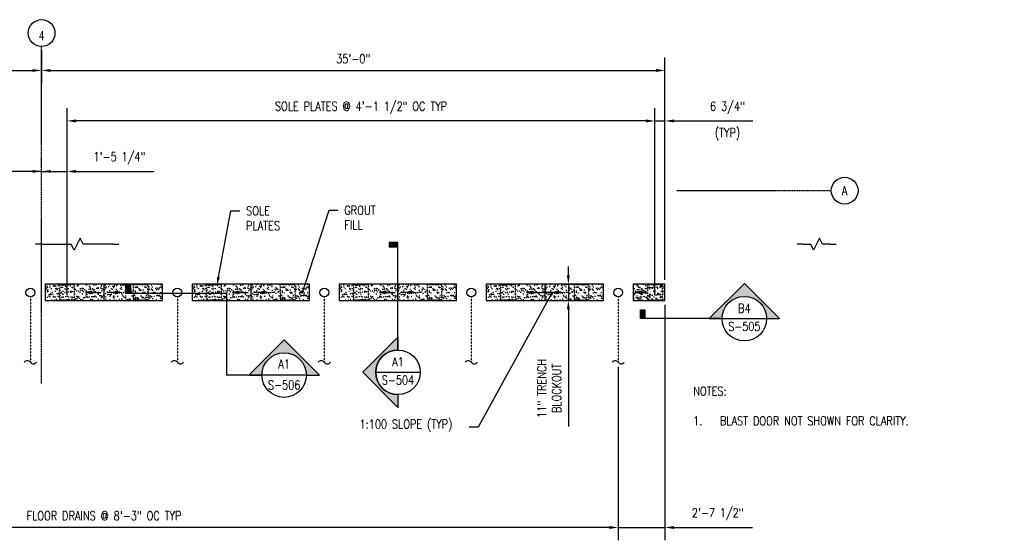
# Model space of a CAD drawing. Header units: inches. Extents: x -1118 to 4898, y -2233 to -529.
# Tile 93 of 124: x 553 to 1217, y -2170 to -1819. Entities that reach past the tile are written whole.
import ezdxf
from ezdxf import colors
from ezdxf.entities.mleader import LeaderData, LeaderLine
from ezdxf.enums import TextEntityAlignment as Align
from ezdxf.math import Vec2, Vec3

# ---------------------------------------------------------------- set-up
doc = ezdxf.new("R2010")
doc.units = ezdxf.units.IN
doc.header["$MEASUREMENT"] = 0
doc.linetypes.add('CENTER2', pattern=[1.125, 0.75, -0.125, 0.125, -0.125])
doc.linetypes.add('Dash', pattern=[0.25, 0.125, -0.125])
doc.layers.get('0').update_dxf_attribs({"color": 241})
for name, color, linetype in [('A-DETL-THIN', 1, 'Continuous'), ('A-FLOR-PATT', 8, 'Continuous'), ('A-FLOR-SLOPE', 172, 'Continuous'), ('G-ANNO-SYMB', 2, 'Continuous'), ('P-DRNS-PIPE', 3, 'Dash'), ('S-ANNO-DIMS', 1, 'Continuous'), ('S-ANNO-NOTE', 2, 'Continuous'), ('S-ANNO-SYMB', 2, 'Continuous'), ('S-ANNO-TEXT', 2, 'Continuous'), ('S-DOOR-SOLE', 131, 'Dash'), ('S-DOOR-TRNCH', 173, 'Continuous'), ('S-GRID', 1, 'CENTER2'), ('S-GRID-IDEN', 1, 'Continuous')]:
    doc.layers.add(name, color=color, linetype=linetype)
doc.styles.add('Annotative', font='romans.shx', dxfattribs={"width": 0.8, "height": 0.125})
doc.styles.add('Arial', font='romans.shx', dxfattribs={"width": 0.8})
doc.styles.add('ROMANS', font='romans.shx', dxfattribs={"width": 0.8})
doc.dimstyles.new('Annotative', dxfattribs={"dimscale": 0, "dimtxt": 0.125, "dimasz": 0.125, "dimexe": 0.18, "dimexo": 0.0625, "dimgap": 0.09, "dimtad": 1, "dimdec": 3, "dimzin": 3, "dimdsep": 46, "dimlunit": 4, "dimtxsty": 'Annotative', "dimcen": 0.09, "dimclrt": 2, "dimazin": 2, "dimtfac": 1, "dimtdec": 3, "dimtmove": 0, "dimatfit": 0, "dimfxl": 1, "dimtfill": 1, "dimfrac": 2, "dimtolj": 1, "dimtzin": 0, "dimarcsym": 0})

# ---------------------------------------------------------------- blocks, each defined once
blk = doc.blocks.new('Grid - Circle 3_8_-570341-TRENCH LAYOUT PLAN')
at = {"layer": 'S-GRID-IDEN'}
blk.add_circle((0, 0), 0.188, dxfattribs=at)
blk = doc.blocks.new('*U104')
at = {"lineweight": -3}
blk.add_hatch(color=256, dxfattribs=at).paths.add_polyline_path([(0, 1.676), (0, 1.739), (-0.125, 1.739), (-0.125, 1.676)])
h = blk.add_hatch(color=256, dxfattribs=at)
edge = h.paths.add_edge_path()
edge.add_line((0, -0.396), (0, -0.578))
edge.add_line((0, -0.578), (-0.495, -0.083))
edge.add_line((-0.495, -0.083), (0, 0.411))
edge.add_line((0, 0.411), (0, 0.229))
edge.add_arc((0, -0.083), 0.312, 90, 270)
at = {"linetype": 'Continuous', "lineweight": -3}
blk.add_line((0, 0.229), (0, 1.739), dxfattribs=at)
at = {"lineweight": -3}
for p, q in [((0, 0.411), (-0.495, -0.083)), ((-0.495, -0.083), (0, -0.578)), ((-0.312, -0.083), (0.312, -0.083))]:
    blk.add_line(p, q, dxfattribs=at)
at = {"lineweight": -3, "flags": 128}
blk.add_lwpolyline([(0, 1.676), (0, 1.739), (-0.125, 1.739), (-0.125, 1.676), (0, 1.676)], close=True, dxfattribs=at)
blk.add_lwpolyline([(0, -0.396), (0, -0.578), (-0.495, -0.083), (0, 0.411), (0, 0.229, 1), (0, -0.396)], format="xyb", close=True, dxfattribs=at)
blk.add_lwpolyline([(-0.016, -0.396), (-0.016, -0.396)], dxfattribs=at)
blk.add_lwpolyline([(-0.016, -0.396), (-0.016, -0.396)], dxfattribs=at)
at = {"lineweight": -3}
blk.add_circle((0, -0.083), 0.312, dxfattribs=at)
at = {"linetype": 'Continuous', "lineweight": -3, "style": 'Arial'}
blk.add_attdef('X#', text='', height=0.0938, dxfattribs=at).set_placement((0, -0.036), align=Align.BOTTOM_CENTER)
blk.add_attdef('X-###', text='', height=0.0938, dxfattribs=at).set_placement((0, -0.13), align=Align.TOP_CENTER)
blk = doc.blocks.new('*D87')
at = {"layer": 'S-ANNO-DIMS', "color": 0, "lineweight": -2, "transparency": 16777216}
for p, q in [((263.5, -2052.98), (263.5, -2169.93)), ((956.5, -2052.98), (956.5, -2169.93)), ((950.5, -2161.29), (269.5, -2161.29))]:
    blk.add_line(p, q, dxfattribs=at)
at = {"layer": 'S-ANNO-DIMS', "color": 0, "transparency": 16777216}
for points in [[(269.5, -2160.29), (269.5, -2162.29), (263.5, -2161.29)], [(950.5, -2160.29), (950.5, -2162.29), (956.5, -2161.29)]]:
    blk.add_solid(points, dxfattribs=at)
at = {"layer": 'S-ANNO-DIMS', "color": 2, "lineweight": -3, "transparency": 16777216, "insert": (610.12, -2153.4), "char_height": 6, "width": 166.7663, "attachment_point": 5, "style": 'Annotative'}
blk.add_mtext('\\A1;FLOOR DRAINS @ 8\'-3" OC TYP', dxfattribs=at)
blk = doc.blocks.new('*D88')
at = {"layer": 'S-ANNO-DIMS', "color": 0, "lineweight": -2, "transparency": 16777216}
for p, q in [((988.02, -2011.38), (988.02, -2169.93)), ((956.5, -2052.98), (956.5, -2169.93)), ((950.5, -2161.29), (944.5, -2161.29)), ((956.5, -2161.29), (988.02, -2161.29)), ((994.02, -2161.29), (1047.06, -2161.29))]:
    blk.add_line(p, q, dxfattribs=at)
at = {"layer": 'S-ANNO-DIMS', "color": 0, "transparency": 16777216}
for points in [[(950.5, -2160.29), (950.5, -2162.29), (956.5, -2161.29)], [(994.02, -2160.29), (994.02, -2162.29), (988.02, -2161.29)]]:
    blk.add_solid(points, dxfattribs=at)
at = {"layer": 'S-ANNO-DIMS', "color": 2, "lineweight": -3, "transparency": 16777216, "insert": (1023.54, -2152.4), "char_height": 6, "width": 55.1031, "attachment_point": 5, "style": 'Annotative'}
blk.add_mtext('\\A1;2\'-7 1/2"', dxfattribs=at)
blk = doc.blocks.new('*D92')
at = {"layer": 'S-ANNO-DIMS', "color": 0, "lineweight": -2, "transparency": 16777216}
for p, q in [((206.01, -1840.21), (206.01, -1862.05)), ((568.01, -1840.21), (568.01, -1862.05)), ((212.01, -1853.41), (562.01, -1853.41))]:
    blk.add_line(p, q, dxfattribs=at)
at = {"layer": 'S-ANNO-DIMS', "color": 0, "transparency": 16777216}
for points in [[(212.01, -1852.41), (212.01, -1854.41), (206.01, -1853.41)], [(562.01, -1852.41), (562.01, -1854.41), (568.01, -1853.41)]]:
    blk.add_solid(points, dxfattribs=at)
at = {"layer": 'S-ANNO-DIMS', "color": 2, "transparency": 16777216, "insert": (387.01, -1845.52), "char_height": 6, "attachment_point": 5, "style": 'Annotative', "bg_fill": 3, "box_fill_scale": 1.25, "bg_fill_color": 256, "bg_fill_true_color": 13158600, "bg_fill_transparency": 0}
blk.add_mtext('\\A1;30\'-2"', dxfattribs=at)
blk = doc.blocks.new('*D80')
at = {"layer": 'S-ANNO-DIMS', "color": 0, "lineweight": -2, "transparency": 16777216}
for p, q in [((568.01, -1840.21), (568.01, -1862.05)), ((988.02, -1994.38), (988.02, -1844.77)), ((574.01, -1853.41), (982.02, -1853.41))]:
    blk.add_line(p, q, dxfattribs=at)
at = {"layer": 'S-ANNO-DIMS', "color": 0, "transparency": 16777216}
for points in [[(574.01, -1852.41), (574.01, -1854.41), (568.01, -1853.41)], [(982.02, -1852.41), (982.02, -1854.41), (988.02, -1853.41)]]:
    blk.add_solid(points, dxfattribs=at)
at = {"layer": 'S-ANNO-DIMS', "color": 2, "transparency": 16777216, "insert": (778.01, -1845.52), "char_height": 6, "attachment_point": 5, "style": 'Annotative', "bg_fill": 3, "box_fill_scale": 1.25, "bg_fill_color": 256, "bg_fill_true_color": 13158600, "bg_fill_transparency": 0}
blk.add_mtext('\\A1;35\'-0"', dxfattribs=at)
blk = doc.blocks.new('*D89')
at = {"layer": 'S-ANNO-DIMS', "color": 0, "lineweight": -2, "transparency": 16777216}
for p, q in [((922.91, -1991.38), (922.91, -1985.38)), ((920.87, -1997.38), (931.55, -1997.38)), ((922.91, -1997.38), (922.91, -2008.38)), ((920.87, -2008.38), (931.55, -2008.38)), ((922.91, -2014.38), (922.91, -2093.16))]:
    blk.add_line(p, q, dxfattribs=at)
at = {"layer": 'S-ANNO-DIMS', "color": 0, "transparency": 16777216}
for points in [[(921.91, -1991.38), (923.91, -1991.38), (922.91, -1997.38)], [(921.91, -2014.38), (923.91, -2014.38), (922.91, -2008.38)]]:
    blk.add_solid(points, dxfattribs=at)
at = {"layer": 'S-ANNO-DIMS', "color": 2, "lineweight": -3, "transparency": 16777216, "insert": (910.02, -2067.58), "char_height": 6, "attachment_point": 5, "rotation": 90, "style": 'Annotative'}
blk.add_mtext('\\A1;11" TRENCH\\PBLOCKOUT', dxfattribs=at)
blk = doc.blocks.new('TRENCH SOLE PLATE')
at = {"lineweight": -3, "ltscale": 0.25}
blk.add_lwpolyline([(-5, 5), (-5, -5), (5, -5), (5, 5)], close=True, dxfattribs=at)
for centre in [(-3.5, 3.375), (3.5, 3.375), (-3.5, -3.375), (3.5, -3.375)]:
    blk.add_circle(centre, 0.25, dxfattribs=at)
blk = doc.blocks.new('ARROW')
for p, q in [((-0.09375, -0.015625), (-0.09375, 0.015625)), ((-0.09375, 0.015625), (0, 0)), ((0, 0), (-0.09375, -0.015625))]:
    blk.add_line(p, q)
blk.add_lwpolyline([(-0.09375, 0), (-0.21875, 0)])
blk.add_solid([(-0.09375, 0.015625), (0, 0), (-0.09375, -0.015625)])
blk = doc.blocks.new('*U48')
for p, q in [((0.5, 1), (-0.5, -1)), ((1, 0), (0.5, 1)), ((-6, 0), (-7, 0)), ((-6, 0), (-1, 0)), ((-0.5, -1), (-1, 0)), ((6, 0), (1, 0)), ((6, 0), (7, 0))]:
    blk.add_line(p, q)
blk = doc.blocks.new('*D70')
at = {"layer": 'S-ANNO-DIMS', "color": 0, "lineweight": -2, "transparency": 16777216}
for p, q in [((568.02, -1918.41), (568.02, -1912.77)), ((585.26, -2004.88), (585.26, -1912.77)), ((562.02, -1921.41), (556.02, -1921.41)), ((568.02, -1921.41), (585.26, -1921.41)), ((591.26, -1921.41), (643.61, -1921.41))]:
    blk.add_line(p, q, dxfattribs=at)
at = {"layer": 'S-ANNO-DIMS', "color": 0, "transparency": 16777216}
for points in [[(562.02, -1920.41), (562.02, -1922.41), (568.02, -1921.41)], [(591.26, -1920.41), (591.26, -1922.41), (585.26, -1921.41)]]:
    blk.add_solid(points, dxfattribs=at)
at = {"layer": 'S-ANNO-DIMS', "color": 2, "transparency": 16777216, "insert": (620.44, -1912.52), "char_height": 6, "attachment_point": 5, "style": 'Annotative', "bg_fill": 3, "box_fill_scale": 1.25, "bg_fill_color": 256, "bg_fill_true_color": 13158600, "bg_fill_transparency": 0}
blk.add_mtext('\\A1;1\'-5 1/4"', dxfattribs=at)
blk = doc.blocks.new('*D71')
at = {"layer": 'S-ANNO-DIMS', "color": 0, "lineweight": -2, "transparency": 16777216}
for p, q in [((981.26, -2004.88), (981.26, -1878.77)), ((988.02, -1994.38), (988.02, -1878.77)), ((975.26, -1887.41), (969.26, -1887.41)), ((981.26, -1887.41), (988.02, -1887.41)), ((994.02, -1887.41), (1047.14, -1887.41))]:
    blk.add_line(p, q, dxfattribs=at)
at = {"layer": 'S-ANNO-DIMS', "color": 0, "transparency": 16777216}
for points in [[(975.26, -1886.41), (975.26, -1888.41), (981.26, -1887.41)], [(994.02, -1886.41), (994.02, -1888.41), (988.02, -1887.41)]]:
    blk.add_solid(points, dxfattribs=at)
at = {"layer": 'S-ANNO-DIMS', "color": 2, "transparency": 16777216, "insert": (1030.14, -1896.3), "char_height": 6, "attachment_point": 5, "style": 'Annotative', "bg_fill": 3, "box_fill_scale": 1.25, "bg_fill_color": 256, "bg_fill_true_color": 13158600, "bg_fill_transparency": 0}
blk.add_mtext('\\A1;(TYP)', dxfattribs=at)
at = {"layer": 'S-ANNO-DIMS', "color": 2, "transparency": 16777216, "insert": (1030.14, -1878.52), "char_height": 6, "attachment_point": 5, "style": 'Annotative', "bg_fill": 3, "box_fill_scale": 1.25, "bg_fill_color": 256, "bg_fill_true_color": 13158600, "bg_fill_transparency": 0}
blk.add_mtext('\\A1;6 3/4"', dxfattribs=at)
blk = doc.blocks.new('*D72')
at = {"layer": 'S-ANNO-DIMS', "color": 0, "lineweight": -2, "transparency": 16777216}
for p, q in [((585.26, -2004.88), (585.26, -1878.77)), ((981.26, -2004.88), (981.26, -1878.77)), ((975.26, -1887.41), (591.26, -1887.41))]:
    blk.add_line(p, q, dxfattribs=at)
at = {"layer": 'S-ANNO-DIMS', "color": 0, "transparency": 16777216}
for points in [[(591.26, -1886.41), (591.26, -1888.41), (585.26, -1887.41)], [(975.26, -1886.41), (975.26, -1888.41), (981.26, -1887.41)]]:
    blk.add_solid(points, dxfattribs=at)
at = {"layer": 'S-ANNO-DIMS', "color": 2, "transparency": 16777216, "insert": (783.26, -1878.52), "char_height": 6, "attachment_point": 5, "style": 'Annotative', "bg_fill": 3, "box_fill_scale": 1.25, "bg_fill_color": 256, "bg_fill_true_color": 13158600, "bg_fill_transparency": 0}
blk.add_mtext('\\A1;SOLE PLATES @ 4\'-1 1/2" OC TYP', dxfattribs=at)
blk = doc.blocks.new('*D74')
at = {"layer": 'S-ANNO-DIMS', "color": 0, "lineweight": -2, "transparency": 16777216}
for p, q in [((535.76, -2004.88), (535.76, -1912.77)), ((568.02, -1918.41), (568.02, -1912.77)), ((529.76, -1921.41), (476.72, -1921.41)), ((568.02, -1921.41), (535.76, -1921.41)), ((574.02, -1921.41), (580.02, -1921.41))]:
    blk.add_line(p, q, dxfattribs=at)
at = {"layer": 'S-ANNO-DIMS', "color": 0, "transparency": 16777216}
for points in [[(529.76, -1920.41), (529.76, -1922.41), (535.76, -1921.41)], [(574.02, -1920.41), (574.02, -1922.41), (568.02, -1921.41)]]:
    blk.add_solid(points, dxfattribs=at)
at = {"layer": 'S-ANNO-DIMS', "color": 2, "transparency": 16777216, "insert": (500.24, -1912.52), "char_height": 6, "attachment_point": 5, "style": 'Annotative', "bg_fill": 3, "box_fill_scale": 1.25, "bg_fill_color": 256, "bg_fill_true_color": 13158600, "bg_fill_transparency": 0}
blk.add_mtext('\\A1;2\'-8 1/4"', dxfattribs=at)
blk = doc.blocks.new('_DotSmall')
at = {"color": 0, "linetype": 'ByBlock', "const_width": 0.5}
blk.add_lwpolyline([(-0.0625, 0, 1), (0.0625, 0, 1)], format="xyb", close=True, dxfattribs=at)
blk = doc.blocks.new('*U98')
for p, q in [((0.5, 1), (-0.5, -1)), ((1, 0), (0.5, 1)), ((-2.28, 0), (-3.28, 0)), ((-2.28, 0), (-1, 0)), ((-0.5, -1), (-1, 0)), ((2.28, 0), (1, 0)), ((2.28, 0), (3.28, 0))]:
    blk.add_line(p, q)
blk = doc.blocks.new('*U106')
at = {"lineweight": -3}
h = blk.add_hatch(color=256, dxfattribs=at)
edge = h.paths.add_edge_path()
edge.add_line((0.312, -0.083), (0.495, -0.083))
edge.add_line((0.495, -0.083), (0, 0.411))
edge.add_line((0, 0.411), (-0.495, -0.083))
edge.add_line((-0.495, -0.083), (-0.312, -0.083))
edge.add_arc((0, -0.083), 0.312, 0, 180, ccw=False)
blk.add_hatch(color=256, dxfattribs=at).paths.add_polyline_path([(-1.396, -0.083), (-1.458, -0.083), (-1.458, 0.042), (-1.396, 0.042)])
for p, q in [((-0.495, -0.083), (0, 0.411)), ((0, 0.411), (0.495, -0.083)), ((-0.312, -0.083), (0.312, -0.083))]:
    blk.add_line(p, q, dxfattribs=at)
at = {"linetype": 'Continuous', "lineweight": -3}
blk.add_line((-0.312, -0.083), (-1.458, -0.083), dxfattribs=at)
at = {"lineweight": -3, "flags": 128}
blk.add_lwpolyline([(0.312, -0.083), (0.495, -0.083), (0, 0.411), (-0.495, -0.083), (-0.312, -0.083, -1), (0.312, -0.083)], format="xyb", close=True, dxfattribs=at)
blk.add_lwpolyline([(-1.396, -0.083), (-1.458, -0.083), (-1.458, 0.042), (-1.396, 0.042), (-1.396, -0.083)], close=True, dxfattribs=at)
blk.add_lwpolyline([(0.312, -0.068), (0.312, -0.068)], dxfattribs=at)
blk.add_lwpolyline([(0.312, -0.068), (0.312, -0.068)], dxfattribs=at)
at = {"lineweight": -3}
blk.add_circle((0, -0.083), 0.312, dxfattribs=at)
at = {"linetype": 'Continuous', "lineweight": -3, "style": 'Arial'}
blk.add_attdef('X#', text='', height=0.0938, dxfattribs=at).set_placement((0, -0.036), align=Align.BOTTOM_CENTER)
blk.add_attdef('X-###', text='', height=0.0938, dxfattribs=at).set_placement((0, -0.13), align=Align.TOP_CENTER)

msp = doc.modelspace()

# ---------------------------------------------------------------- hatches: boundary and pattern name
at = {"layer": 'G-ANNO-SYMB', "lineweight": -3}
msp.add_hatch(color=256, dxfattribs=at).paths.add_polyline_path([(627.8557, -2003.5879), (624.8557, -2003.5879), (624.8557, -1997.5879), (627.8557, -1997.5879)])
h = msp.add_hatch(color=256, dxfattribs=at)
edge = h.paths.add_edge_path()
edge.add_line((746.4322, -2058.6391), (755.1797, -2058.6391))
edge.add_line((755.1797, -2058.6391), (731.4323, -2034.8916))
edge.add_line((731.4323, -2034.8916), (707.6848, -2058.6391))
edge.add_line((707.6848, -2058.6391), (716.4323, -2058.6391))
edge.add_arc((731.4323, -2058.6391), 15, 0, 180, ccw=False)

# ---------------------------------------------------------------- linework, layer by layer
for p, q in [((707.6848, -2058.6391), (731.4323, -2034.8916)), ((731.4323, -2034.8916), (755.1797, -2058.6391)), ((746.4322, -2058.6391), (716.4323, -2058.6391))]:
    msp.add_line(p, q, dxfattribs=at)
at = {"layer": 'G-ANNO-SYMB', "lineweight": -3, "flags": 128}
msp.add_lwpolyline([(627.8557, -2003.5879), (624.8557, -2003.5879), (624.8557, -1997.5879), (627.8557, -1997.5879), (627.8557, -2003.5879)], close=True, dxfattribs=at)
at = {"layer": 'G-ANNO-SYMB', "lineweight": -3}
msp.add_lwpolyline([(716.4323, -2058.6391), (692.7362, -2058.6391), (692.7362, -2003.5879), (624.8557, -2003.5879)], dxfattribs=at)
at = {"layer": 'G-ANNO-SYMB', "lineweight": -3, "flags": 128}
msp.add_lwpolyline([(746.4322, -2058.6391), (755.1797, -2058.6391), (731.4323, -2034.8916), (707.6848, -2058.6391), (716.4323, -2058.6391, -1), (746.4322, -2058.6391)], format="xyb", close=True, dxfattribs=at)
at = {"layer": 'G-ANNO-SYMB', "lineweight": -3}
msp.add_circle((731.4323, -2058.6391), 15, dxfattribs=at)
at = {"layer": 'P-DRNS-PIPE', "lineweight": -3}
for p, q in [((560.4976, -2005.9797), (560.4976, -2049.9797)), ((659.4976, -2005.9797), (659.4976, -2049.9797)), ((758.4976, -2005.9821), (758.4976, -2049.9821)), ((857.4976, -2005.9773), (857.4976, -2049.9773)), ((956.4976, -2005.9773), (956.4976, -2049.9773))]:
    msp.add_line(p, q, dxfattribs=at)
at = {"layer": 'P-DRNS-PIPE', "linetype": 'Continuous', "lineweight": -3}
for centre in [(560.4976, -2002.9797), (659.4976, -2002.9797), (758.4976, -2002.9821), (857.4976, -2002.9773), (956.4976, -2002.9773)]:
    msp.add_circle(centre, 3, dxfattribs=at)
for centre, start, end in [((558.4351, -2051.5266), 36.8698976, 143.1301024), ((657.4351, -2051.5266), 36.8698976, 143.1301024), ((756.4351, -2051.529), 36.8698976, 143.1301024), ((855.4351, -2051.5242), 36.8698976, 143.1301024), ((954.4351, -2051.5242), 36.8698976, 143.1301024), ((562.5601, -2048.4328), 216.8698976, 323.1301024), ((661.5601, -2048.4328), 216.8698976, 323.1301024), ((760.5601, -2048.4352), 216.8698976, 323.1301024), ((859.5601, -2048.4304), 216.8698976, 323.1301024), ((958.5601, -2048.4304), 216.8698976, 323.1301024)]:
    msp.add_arc(centre, 2.5781, start, end, dxfattribs=at)
at = {"layer": 'S-ANNO-SYMB'}
for p, q in [((972.3833, -2002.1307), (967.8833, -2002.8807)), ((967.8833, -2002.8807), (972.3833, -2003.6307)), ((972.3833, -2003.6307), (972.3833, -2002.1307))]:
    msp.add_line(p, q, dxfattribs=at)
msp.add_lwpolyline([(969.0157, -2002.8774), (975.0157, -2002.8774)], dxfattribs=at)
msp.add_solid([(972.3833, -2002.1307), (967.8833, -2002.8807), (972.3833, -2003.6307)], dxfattribs=at)
at = {"layer": 'S-GRID', "lineweight": -3}
for p, q in [((568.0103, -2064.3734), (568.0103, -1837.206)), ((996.0157, -1934.3842), (1100.0718, -1934.3842))]:
    msp.add_line(p, q, dxfattribs=at)
at = {"layer": 'S-GRID-IDEN', "lineweight": -3}
msp.add_circle((1109.0718, -1934.3842), 9, dxfattribs=at)

# ---------------------------------------------------------------- block references
at = {"layer": 'A-DETL-THIN', "xscale": 4, "yscale": 4, "zscale": 4}
msp.add_blockref('*U98', (1090.1895, -1970.3842), dxfattribs=at)
at = {"layer": 'G-ANNO-SYMB', "lineweight": -3}
ref = msp.add_blockref('*U104', (808.1226, -2052.7478), dxfattribs=dict(at, xscale=48, yscale=48, zscale=48))
ref.add_attrib('X-###', 'S-504', dxfattribs={"layer": 'S-ANNO-SYMB', "color": 1, "linetype": 'Continuous', "lineweight": -2, "height": 6, "style": 'ROMANS', "width": 0.8}).set_placement((808.1226, -2058.9978), align=Align.TOP_CENTER)
ref.add_attrib('X#', 'A1', dxfattribs={"layer": 'S-ANNO-TEXT', "color": 1, "linetype": 'Continuous', "lineweight": -2, "height": 6, "style": 'ROMANS', "width": 0.8}).set_placement((808.1226, -2054.4978), align=Align.BOTTOM_CENTER)
at = {"layer": 'S-ANNO-SYMB', "xscale": -48, "yscale": 48, "zscale": 48, "rotation": 359.9999999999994}
for p in [(597.6251, -2002.8798), (696.6251, -2002.8798), (795.6251, -2002.8822), (894.6251, -2002.8774)]:
    msp.add_blockref('ARROW', p, dxfattribs=at)
at = {"layer": 'S-ANNO-SYMB', "xscale": 48, "yscale": 48, "zscale": 48}
for p in [(622.37, -2002.8798), (721.37, -2002.8798), (820.37, -2002.8822), (919.37, -2002.8774)]:
    msp.add_blockref('ARROW', p, dxfattribs=at)
at = {"layer": 'S-GRID-IDEN', "lineweight": -3, "xscale": 47.99999999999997, "yscale": 47.99999999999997, "zscale": 47.99999999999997}
msp.add_blockref('Grid - Circle 3_8_-570341-TRENCH LAYOUT PLAN', (568.0103, -1828.206), dxfattribs=at)

# ---------------------------------------------------------------- texts
at = {"layer": 'G-ANNO-SYMB', "color": 1, "lineweight": -3, "style": 'ROMANS', "width": 0.8}
for tag, text, p in [('A1', 'X#', (731.4323, -2051.1391)), ('S-506', '', (731.4323, -2065.2953))]:
    msp.add_attdef(tag, text=text, height=6, dxfattribs=at).set_placement(p, align=Align.MIDDLE_CENTER)
at = {"layer": 'S-ANNO-NOTE', "lineweight": -3, "char_height": 6, "width": 4.898268, "attachment_point": 5, "line_spacing_factor": 0.981704, "style": 'Annotative'}
for s, insert in [('\\pxqc,t3.2,6.4,9.6,12.8,16,19.2,22.4,25.6,28.8,32,35.2,38.4,41.6,44.8,48,51.2,54.4,57.6,60.8,64,67.2,70.4,73.6,76.8,80,83.2,86.4,89.6,92.8,96,99.2,102.4;4', (567.9627, -1830.0159)), ('A', (1109.0718, -1934.3842))]:
    msp.add_mtext(s, dxfattribs=dict(at, insert=insert))
at = {"layer": 'S-ANNO-NOTE', "lineweight": -3, "insert": (1007.0924, -2066.439), "char_height": 6, "width": 210.228522, "attachment_point": 1, "style": 'Annotative'}
msp.add_mtext('NOTES:\\P\\P\\pxi-3,l3,t3;1.^IBLAST DOOR NOT SHOWN FOR CLARITY.', dxfattribs=at)

# ---------------------------------------------------------------- dimensions: what is measured, and where the dimension line sits
at = {"layer": 'S-ANNO-DIMS', "lineweight": -3}
dim = msp.add_linear_dim(base=(956.4976, -2161.2892), p1=(988.0157, -2008.3774), p2=(956.4976, -2049.9773), angle=180, dimstyle='Annotative', override={"dimpost": '\\X', "dimtfill": 0}, dxfattribs=at)
dim.commit()
dim.dimension.update_dxf_attribs({"geometry": '*D88', "text_midpoint": (1023.5357, -2161.2892), "dimtype": 160})
dim = msp.add_linear_dim(base=(263.4976, -2161.2892), p1=(956.4976, -2049.9773), p2=(263.4976, -2049.9797), angle=180, text='FLOOR DRAINS @ 8\'-3" OC TYP', dimstyle='Annotative', override={"dimpost": '\\X', "dimtfill": 0}, dxfattribs=at)
dim.commit()
dim.dimension.update_dxf_attribs({"geometry": '*D87', "text_midpoint": (610.1226, -2161.2892), "dimtype": 160})

# ---------------------------------------------------------------- leaders
at = {"layer": 'S-ANNO-NOTE', "lineweight": -3}
ml = msp.add_multileader_mtext('Standard', dxfattribs=at)
ml.set_content('OUTSIDE EDGE\\POF TRENCH', color=256, style='Annotative')
ml.set_leader_properties(color=1, linetype='ByLayer', lineweight=-1)
ml.build(insert=Vec2(0, 0))
ml.multileader.update_dxf_attribs({"text_right_attachment_type": 3, "dogleg_length": 0.125, "arrow_head_size": 6, "scale": 48})
ctx = ml.context
ctx.base_point, ctx.scale, ctx.char_height, ctx.arrow_head_size, ctx.landing_gap_size, ctx.plane_origin = Vec3(-166.0722, -1951.9514), 48, 6, 6, 4.32, Vec3(-167.7061, -1788.2493)
ctx.right_attachment = 3
notes = []
notes.append((ctx, [(1, (1, 1, 0), (-100.2322, -1961.9514), (-1, 0), 6, [(1, [(-89.6918, -2027.3797), (-69.4269, -2038.3799)], 0, [])])]))
ctx.mtext.insert, ctx.mtext.width, ctx.mtext.flow_direction = Vec3(-161.7522, -1948.9514), 55.247576, 5
ml = msp.add_multileader_mtext('Standard', dxfattribs=at)
ml.set_content('1:100 SLOPE (TYP)', color=256, style='Annotative')
ml.set_leader_properties(color=1, linetype='ByLayer', lineweight=-1)
ml.build(insert=Vec2(0, 0))
ml.multileader.update_dxf_attribs({"text_right_attachment_type": 3, "dogleg_length": 0.125, "arrow_head_size": 6, "scale": 48})
ctx = ml.context
ctx.base_point, ctx.scale, ctx.char_height, ctx.arrow_head_size, ctx.landing_gap_size, ctx.plane_origin = Vec3(777.941, -2092.642), 48, 6, 6, 4.32, Vec3(828.973, -2054.6268)
ctx.right_attachment = 3
notes.append((ctx, [(1, (1, 1, 0), (862.0667, -2093.7848), (-1, 0), 6, [(1, [(902.2501, -2002.8774), (911.995, -2002.8774)], 0, [])])]))
ctx.mtext.insert, ctx.mtext.width, ctx.mtext.flow_direction = Vec3(782.261, -2088.642), 74.625012, 5
ml = msp.add_multileader_mtext('Standard', dxfattribs=at)
ml.set_content('3" %%C DRAIN OUTLET (TYP)', color=256, style='Annotative')
ml.set_leader_properties(color=1, linetype='ByLayer', lineweight=-1)
ml.build(insert=Vec2(0, 0))
ml.multileader.update_dxf_attribs({"text_right_attachment_type": 3, "dogleg_length": 0.125, "arrow_head_size": 6, "scale": 48})
ctx = ml.context
ctx.base_point, ctx.scale, ctx.char_height, ctx.arrow_head_size, ctx.landing_gap_size, ctx.plane_origin = Vec3(-821.7947, -2052.3046), 48, 6, 6, 4.32, Vec3(-800.7096, -2041.1357)
ctx.right_attachment = 3
notes.append((ctx, [(1, (1, 1, 0), (-827.7947, -2052.3046), (1, 0), 6, [(1, [(-857.602, -2034.7609)], 0, [])])]))
ctx.mtext.insert, ctx.mtext.width, ctx.mtext.flow_direction = Vec3(-817.4747, -2048.3046), 54.278709, 5
ml = msp.add_multileader_mtext('Standard', dxfattribs=at)
ml.set_content('1:100 SLOPE (TYP)', color=256, style='Annotative')
ml.set_leader_properties(color=1, linetype='ByLayer', lineweight=-1)
ml.build(insert=Vec2(0, 0))
ml.multileader.update_dxf_attribs({"text_right_attachment_type": 3, "dogleg_length": 0.125, "arrow_head_size": 6, "scale": 48})
ctx = ml.context
ctx.base_point, ctx.scale, ctx.char_height, ctx.arrow_head_size, ctx.landing_gap_size, ctx.plane_origin = Vec3(-492.4816, -2118.0616), 48, 6, 6, 4.32, Vec3(-465.3879, -2078.9035)
ctx.right_attachment = 3
notes.append((ctx, [(1, (1, 1, 0), (-498.4816, -2118.0616), (1, 0), 6, [(1, [(-506.2293, -2032.8841), (-515.9742, -2032.8841)], 0, [])])]))
ctx.mtext.insert, ctx.mtext.width, ctx.mtext.flow_direction = Vec3(-488.1616, -2114.0616), 74.625012, 5
ml = msp.add_multileader_mtext('Standard', dxfattribs=at)
ml.set_content('SOLE\\PPLATES', color=256, style='Annotative')
ml.set_leader_properties(color=1, linetype='ByLayer', lineweight=-1)
ml.build(insert=Vec2(0, 0))
ml.multileader.update_dxf_attribs({"text_right_attachment_type": 3, "dogleg_length": 0.125, "arrow_head_size": 6, "scale": 48})
ctx = ml.context
ctx.base_point, ctx.scale, ctx.char_height, ctx.arrow_head_size, ctx.landing_gap_size, ctx.plane_origin = Vec3(106.8582, -2070.0838), 48, 6, 6, 4.32, Vec3(104.715, -2058.9149)
ctx.right_attachment = 3
notes.append((ctx, [(1, (1, 1, 0), (100.8582, -2070.0838), (1, 0), 6, [(0, [(75.0105, -2037.8841), (123.0105, -2037.8841)], 0, [])])]))
ctx.mtext.insert, ctx.mtext.width, ctx.mtext.flow_direction = Vec3(111.1782, -2067.0838), 54.278709, 5
ml = msp.add_multileader_mtext('Standard', dxfattribs=at)
ml.set_content('3"%%C DRAIN OUTLET (TYP)', color=256, style='Annotative')
ml.set_leader_properties(color=1, linetype='ByLayer', lineweight=-1)
ml.build(insert=Vec2(0, 0))
ml.multileader.update_dxf_attribs({"text_right_attachment_type": 3, "dogleg_length": 0.125, "arrow_head_size": 6, "scale": 48})
ctx = ml.context
ctx.base_point, ctx.scale, ctx.char_height, ctx.arrow_head_size, ctx.landing_gap_size, ctx.plane_origin = Vec3(299.4299, -2099.5262), 48, 6, 6, 4.32, Vec3(320.5149, -2056.3545)
ctx.right_attachment = 3
notes.append((ctx, [(1, (1, 1, 0), (293.4299, -2099.5262), (1, 0), 6, [(1, [(263.6226, -2049.9797)], 0, [])])]))
ctx.mtext.insert, ctx.mtext.width, ctx.mtext.flow_direction = Vec3(303.7499, -2095.5262), 54.278709, 5
for ctx, leaders in notes:
    for number, flags, end, landing, length, lines in leaders:
        leader = LeaderData()
        leader.index, (leader.has_last_leader_line, leader.has_dogleg_vector, leader.attachment_direction) = number, flags
        leader.last_leader_point, leader.dogleg_vector, leader.dogleg_length = Vec3(end), Vec3(landing), length
        for number, points, colour, breaks in lines:
            line = LeaderLine()
            line.index, line.vertices, line.color, line.breaks = number, Vec3.list(points), colors.encode_raw_color(colour), breaks
            leader.lines.append(line)
        ctx.leaders.append(leader)

# ---------------------------------------------------------------- next in the draw order: dimensions: what is measured, and where the dimension line sits
at = {"layer": 'S-ANNO-DIMS'}
dim = msp.add_linear_dim(base=(568.0103, -1853.4096), p1=(206.0103, -1837.206), p2=(568.0103, -1837.206), dimstyle='Annotative', override={"dimpost": '\\X'}, dxfattribs=at)
dim.commit()
dim.dimension.update_dxf_attribs({"geometry": '*D92', "text_midpoint": (387.0103, -1845.5182)})

# ---------------------------------------------------------------- next in the draw order: dimensions: what is measured, and where the dimension line sits
dim = msp.add_linear_dim(base=(988.0157, -1853.4096), p1=(568.0103, -1837.206), p2=(988.0157, -1997.3774), dimstyle='Annotative', override={"dimpost": '\\X'}, dxfattribs=at)
dim.commit()
dim.dimension.update_dxf_attribs({"geometry": '*D80', "text_midpoint": (778.013, -1845.5182)})

# ---------------------------------------------------------------- next in the draw order: hatches: boundary and pattern name
at = {"layer": 'A-FLOR-PATT'}
h = msp.add_hatch(dxfattribs=at)
h.set_pattern_fill('AR-SAND', color=256, scale=2)
h.set_pattern_definition([(37.5, (-297.125, -1290.3866), (-0.125987, 3.8536475), [0, -3.04, 0, -3.4, 0, -3.25]), (7.5, (-297.125, -1290.3866), (3.539553, 5.644292), [0, -1.64, 0, -2.74, 0, -1.05]), (327.5, (-299.585, -1290.3866), (6.228284, 0.011318), [0, -1, 0, -3.6, 0, -4.7]), (317.5, (-299.585, -1290.3866), (6.012253, 1.75535), [0, -0.5, 0, -2.36, 0, -2.7])])
h.paths.add_polyline_path([(649.4976, -1997.3798), (570.4976, -1997.3798), (570.4976, -2008.3798), (649.4976, -2008.3798)])
h = msp.add_hatch(dxfattribs=at)
h.set_pattern_fill('AR-SAND', color=256, scale=2)
h.set_pattern_definition([(37.5, (-198.125, -1290.3866), (-0.125987, 3.8536475), [0, -3.04, 0, -3.4, 0, -3.25]), (7.5, (-198.125, -1290.3866), (3.539553, 5.644292), [0, -1.64, 0, -2.74, 0, -1.05]), (327.5, (-200.585, -1290.3866), (6.228284, 0.011318), [0, -1, 0, -3.6, 0, -4.7]), (317.5, (-200.585, -1290.3866), (6.012253, 1.75535), [0, -0.5, 0, -2.36, 0, -2.7])])
h.paths.add_polyline_path([(748.4976, -1997.3798), (669.4976, -1997.3798), (669.4976, -2008.3798), (748.4976, -2008.3798)])
h = msp.add_hatch(dxfattribs=at)
h.set_pattern_fill('AR-SAND', color=256, scale=2)
h.set_pattern_definition([(37.5, (-99.125, -1290.389), (-0.125987, 3.8536475), [0, -3.04, 0, -3.4, 0, -3.25]), (7.5, (-99.125, -1290.389), (3.539553, 5.644292), [0, -1.64, 0, -2.74, 0, -1.05]), (327.5, (-101.585, -1290.389), (6.228284, 0.011318), [0, -1, 0, -3.6, 0, -4.7]), (317.5, (-101.585, -1290.389), (6.012253, 1.75535), [0, -0.5, 0, -2.36, 0, -2.7])])
h.paths.add_polyline_path([(847.4976, -1997.3822), (768.4976, -1997.3822), (768.4976, -2008.3822), (847.4976, -2008.3822)])
h = msp.add_hatch(dxfattribs=at)
h.set_pattern_fill('AR-SAND', color=256, scale=2)
h.set_pattern_definition([(37.5, (-0.125, -1290.3842), (-0.125987, 3.8536475), [0, -3.04, 0, -3.4, 0, -3.25]), (7.5, (-0.125, -1290.384), (3.539553, 5.644292), [0, -1.64, 0, -2.74, 0, -1.05]), (327.5, (-2.585, -1290.3842), (6.228284, 0.011318), [0, -1, 0, -3.6, 0, -4.7]), (317.5, (-2.585, -1290.384), (6.012253, 1.75535), [0, -0.5, 0, -2.36, 0, -2.7])])
h.paths.add_polyline_path([(946.4976, -1997.3774), (867.4976, -1997.3774), (867.4976, -2008.3774), (946.4976, -2008.3774)])
h = msp.add_hatch(dxfattribs=at)
h.set_pattern_fill('AR-SAND', color=256, scale=2)
h.set_pattern_definition([(37.5, (-1814.0996, -1290.3875), (-0.1259867, 3.8536475), [0, -3.04, 0, -3.4, 0, -3.25]), (7.5, (-1814.0996, -1290.3875), (3.539553, 5.644292), [0, -1.64, 0, -2.74, 0, -1.05]), (327.5, (-1816.5596, -1290.3875), (6.2282837, 0.011318), [0, -1, 0, -3.6, 0, -4.7]), (317.5, (-1816.5596, -1290.3875), (6.012253, 1.755351), [0, -0.5, 0, -2.36, 0, -2.7])])
h.paths.add_polyline_path([(988.0157, -1997.3774), (966.5083, -1997.3807), (966.5083, -2008.3807), (988.0157, -2008.3774)])

# ---------------------------------------------------------------- next in the draw order: linework, layer by layer
at = {"layer": 'A-FLOR-SLOPE', "lineweight": -3}
for p, q in [((609.9976, -1997.3798), (609.9976, -2008.3798)), ((708.9976, -1997.3798), (708.9976, -2008.3798)), ((807.9976, -1997.3822), (807.9976, -2008.3822)), ((906.9976, -1997.3774), (906.9976, -2008.3774))]:
    msp.add_line(p, q, dxfattribs=at)
at = {"layer": 'S-DOOR-TRNCH', "lineweight": -3}
for points in [[(649.4976, -1997.3798), (570.4976, -1997.3798), (570.4976, -2008.3798), (649.4976, -2008.3798)], [(748.4976, -1997.3798), (669.4976, -1997.3798), (669.4976, -2008.3798), (748.4976, -2008.3798)], [(847.4976, -1997.3822), (768.4976, -1997.3822), (768.4976, -2008.3822), (847.4976, -2008.3822)], [(946.4976, -1997.3774), (867.4976, -1997.3774), (867.4976, -2008.3774), (946.4976, -2008.3774)], [(988.0157, -1997.3774), (966.5083, -1997.3807), (966.5083, -2008.3807), (988.0157, -2008.3774)]]:
    msp.add_lwpolyline(points, close=True, dxfattribs=at)

# ---------------------------------------------------------------- next in the draw order: block references
at = {"layer": 'A-DETL-THIN', "xscale": 4, "yscale": 4, "zscale": 4}
msp.add_blockref('*U48', (592.013, -1970.3842), dxfattribs=at)
at = {"layer": 'S-DOOR-SOLE'}
for p in [(585.2476, -2002.8764), (634.7476, -2002.8764), (684.2476, -2002.8764), (733.7476, -2002.8764), (783.2476, -2002.8788), (832.7476, -2002.8788), (882.2476, -2002.874), (931.7476, -2002.874), (981.2583, -2002.8774)]:
    msp.add_blockref('TRENCH SOLE PLATE', p, dxfattribs=at)

# ---------------------------------------------------------------- next in the draw order: dimensions: what is measured, and where the dimension line sits
at = {"layer": 'S-ANNO-DIMS', "lineweight": -3}
dim = msp.add_linear_dim(base=(922.9067, -2008.3774), p1=(917.8693, -1997.3774), p2=(917.8693, -2008.3774), angle=90, text='<> TRENCH\\PBLOCKOUT', dimstyle='Annotative', override={"dimpost": '\\X', "dimtfill": 0}, dxfattribs=at)
dim.commit()
dim.dimension.update_dxf_attribs({"geometry": '*D89', "text_midpoint": (922.9067, -2067.5836), "dimtype": 160})

# ---------------------------------------------------------------- next in the draw order: leaders
at = {"layer": 'S-ANNO-NOTE', "lineweight": -3}
ml = msp.add_multileader_mtext('Standard', dxfattribs=at)
ml.set_content('SOLE\\PPLATES', color=256, style='Annotative')
ml.set_leader_properties(color=1, linetype='ByLayer', lineweight=-1)
ml.build(insert=Vec2(0, 0))
ml.multileader.update_dxf_attribs({"text_right_attachment_type": 3, "dogleg_length": 0.125, "arrow_head_size": 6, "scale": 48})
ctx = ml.context
ctx.base_point, ctx.scale, ctx.char_height, ctx.arrow_head_size, ctx.landing_gap_size, ctx.plane_origin = Vec3(-914.109, -1947.2724), 48, 6, 6, 4.32, Vec3(-893.0239, -1936.1035)
ctx.right_attachment = 3
notes = []
notes.append((ctx, [(1, (1, 1, 0), (-920.109, -1947.2724), (1, 0), 6, [(1, [(-930.2742, -1997.8774)], 0, [])])]))
ctx.mtext.insert, ctx.mtext.width, ctx.mtext.flow_direction = Vec3(-909.789, -1944.2724), 54.278709, 5
ml = msp.add_multileader_mtext('Standard', dxfattribs=at)
ml.set_content('SOLE\\PPLATES', color=256, style='Annotative')
ml.set_leader_properties(color=1, linetype='ByLayer', lineweight=-1)
ml.build(insert=Vec2(0, 0))
ml.multileader.update_dxf_attribs({"text_right_attachment_type": 3, "dogleg_length": 0.125, "arrow_head_size": 6, "scale": 48})
ctx = ml.context
ctx.base_point, ctx.scale, ctx.char_height, ctx.arrow_head_size, ctx.landing_gap_size, ctx.plane_origin = Vec3(701.4867, -1947.9815), 48, 6, 6, 4.32, Vec3(722.5718, -1936.8126)
ctx.right_attachment = 3
notes.append((ctx, [(1, (1, 1, 0), (695.4867, -1947.9815), (1, 0), 6, [(1, [(686.0715, -1998.5865)], 0, [])])]))
ctx.mtext.insert, ctx.mtext.width, ctx.mtext.flow_direction = Vec3(705.8067, -1944.9815), 54.278709, 5
for ctx, leaders in notes:
    for number, flags, end, landing, length, lines in leaders:
        leader = LeaderData()
        leader.index, (leader.has_last_leader_line, leader.has_dogleg_vector, leader.attachment_direction) = number, flags
        leader.last_leader_point, leader.dogleg_vector, leader.dogleg_length = Vec3(end), Vec3(landing), length
        for number, points, colour, breaks in lines:
            line = LeaderLine()
            line.index, line.vertices, line.color, line.breaks = number, Vec3.list(points), colors.encode_raw_color(colour), breaks
            leader.lines.append(line)
        ctx.leaders.append(leader)

# ---------------------------------------------------------------- next in the draw order: dimensions: what is measured, and where the dimension line sits
at = {"layer": 'S-ANNO-DIMS'}
dim = msp.add_linear_dim(base=(981.2583, -1887.4096), p1=(988.0157, -1997.3774), p2=(981.2583, -2007.8774), angle=180, text='<>\\X(TYP)', dimstyle='Annotative', override={"dimpost": '\\X'}, dxfattribs=at)
dim.commit()
dim.dimension.update_dxf_attribs({"geometry": '*D71', "text_midpoint": (1030.1364, -1887.4096), "dimtype": 160})
dim = msp.add_linear_dim(base=(568.021, -1921.4096), p1=(585.2583, -2007.8774), p2=(568.021, -1921.4096), angle=180, dimstyle='Annotative', override={"dimpost": '\\X'}, dxfattribs=at)
dim.commit()
dim.dimension.update_dxf_attribs({"geometry": '*D70', "text_midpoint": (620.4354, -1921.4096), "dimtype": 160})

# ---------------------------------------------------------------- next in the draw order: dimensions: what is measured, and where the dimension line sits
dim = msp.add_linear_dim(base=(585.2583, -1887.4096), p1=(981.2583, -2007.8774), p2=(585.2583, -2007.8774), angle=180, text='SOLE PLATES @ 4\'-1 1/2" OC TYP', dimstyle='Annotative', override={"dimpost": '\\X'}, dxfattribs=at)
dim.commit()
dim.dimension.update_dxf_attribs({"geometry": '*D72', "text_midpoint": (783.2583, -1878.5182)})
dim = msp.add_linear_dim(base=(568.021, -1921.4096), p1=(535.7583, -2007.8774), p2=(568.021, -1921.4096), dimstyle='Annotative', override={"dimpost": '\\X'}, dxfattribs=at)
dim.commit()
dim.dimension.update_dxf_attribs({"geometry": '*D74', "text_midpoint": (500.2383, -1921.4096), "dimtype": 160})

# ---------------------------------------------------------------- next in the draw order: block references
at = {"layer": 'G-ANNO-SYMB', "lineweight": -3}
ref = msp.add_blockref('*U106', (1041.5, -2016.6316), dxfattribs=dict(at, xscale=48, yscale=48, zscale=48))
ref.add_attrib('X-###', 'S-505', dxfattribs={"layer": 'S-ANNO-SYMB', "color": 1, "linetype": 'Continuous', "lineweight": -2, "height": 6, "style": 'ROMANS', "width": 0.8}).set_placement((1041.5, -2022.8816), align=Align.TOP_CENTER)
ref.add_attrib('X#', 'B4', dxfattribs={"layer": 'S-ANNO-TEXT', "color": 1, "linetype": 'Continuous', "lineweight": -2, "height": 6, "style": 'ROMANS', "width": 0.8}).set_placement((1041.5, -2018.3816), align=Align.BOTTOM_CENTER)

# ---------------------------------------------------------------- next in the draw order: leaders
at = {"layer": 'S-ANNO-NOTE', "lineweight": -3}
ml = msp.add_multileader_mtext('Standard', dxfattribs=at)
ml.set_content('OUTSIDE EDGE\\POF TRENCH', color=256, style='Annotative')
ml.set_leader_properties(color=1, linetype='ByLayer', lineweight=-1)
ml.build(insert=Vec2(0, 0))
ml.multileader.update_dxf_attribs({"text_right_attachment_type": 3, "dogleg_length": 0.125, "arrow_head_size": 6, "scale": 48})
ctx = ml.context
ctx.base_point, ctx.scale, ctx.char_height, ctx.arrow_head_size, ctx.landing_gap_size, ctx.plane_origin = Vec3(412.9966, -1936.352), 48, 6, 6, 4.32, Vec3(474.4705, -1758.2494)
ctx.right_attachment = 3
notes = []
notes.append((ctx, [(1, (1, 1, 0), (406.9966, -1936.352), (1, 0), 6, [(1, [(396.4562, -1997.3798), (376.1914, -2008.3799)], 0, [])])]))
ctx.mtext.insert, ctx.mtext.width, ctx.mtext.flow_direction = Vec3(417.3166, -1933.352), 55.247576, 5
ml = msp.add_multileader_mtext('Standard', dxfattribs=at)
ml.set_content('GROUT\\PFILL', color=256, style='Annotative')
ml.set_leader_properties(color=1, linetype='ByLayer', lineweight=-1)
ml.set_arrow_properties(name='DOTSMALL')
ml.build(insert=Vec2(0, 0))
ml.multileader.update_dxf_attribs({"text_right_attachment_type": 3, "dogleg_length": 0.125, "arrow_head_size": 6, "scale": 48})
ctx = ml.context
ctx.base_point, ctx.scale, ctx.char_height, ctx.arrow_head_size, ctx.landing_gap_size, ctx.plane_origin = Vec3(-847.934, -1946.8336), 48, 6, 6, 4.32, Vec3(-817.9336, -1935.6647)
ctx.right_attachment = 3
notes.append((ctx, [(1, (1, 1, 0), (-853.934, -1946.8336), (1, 0), 6, [(1, [(-872.1013, -2002.8807)], 0, [])])]))
ctx.mtext.insert, ctx.mtext.width, ctx.mtext.flow_direction = Vec3(-843.614, -1943.8336), 54.278709, 5
ml = msp.add_multileader_mtext('Standard', dxfattribs=at)
ml.set_content('GROUT\\PFILL', color=256, style='Annotative')
ml.set_leader_properties(color=1, linetype='ByLayer', lineweight=-1)
ml.set_arrow_properties(name='DOTSMALL')
ml.build(insert=Vec2(0, 0))
ml.multileader.update_dxf_attribs({"text_right_attachment_type": 3, "dogleg_length": 0.125, "arrow_head_size": 6, "scale": 48})
ctx = ml.context
ctx.base_point, ctx.scale, ctx.char_height, ctx.arrow_head_size, ctx.landing_gap_size, ctx.plane_origin = Vec3(767.6617, -1947.5428), 48, 6, 6, 4.32, Vec3(797.6621, -1936.3739)
ctx.right_attachment = 3
notes.append((ctx, [(1, (1, 1, 0), (761.6617, -1947.5428), (1, 0), 6, [(1, [(743.4944, -2003.5899)], 0, [])])]))
ctx.mtext.insert, ctx.mtext.width, ctx.mtext.flow_direction = Vec3(771.9817, -1944.5428), 54.278709, 5
for ctx, leaders in notes:
    for number, flags, end, landing, length, lines in leaders:
        leader = LeaderData()
        leader.index, (leader.has_last_leader_line, leader.has_dogleg_vector, leader.attachment_direction) = number, flags
        leader.last_leader_point, leader.dogleg_vector, leader.dogleg_length = Vec3(end), Vec3(landing), length
        for number, points, colour, breaks in lines:
            line = LeaderLine()
            line.index, line.vertices, line.color, line.breaks = number, Vec3.list(points), colors.encode_raw_color(colour), breaks
            leader.lines.append(line)
        ctx.leaders.append(leader)

doc.saveas('drawing.dxf')
